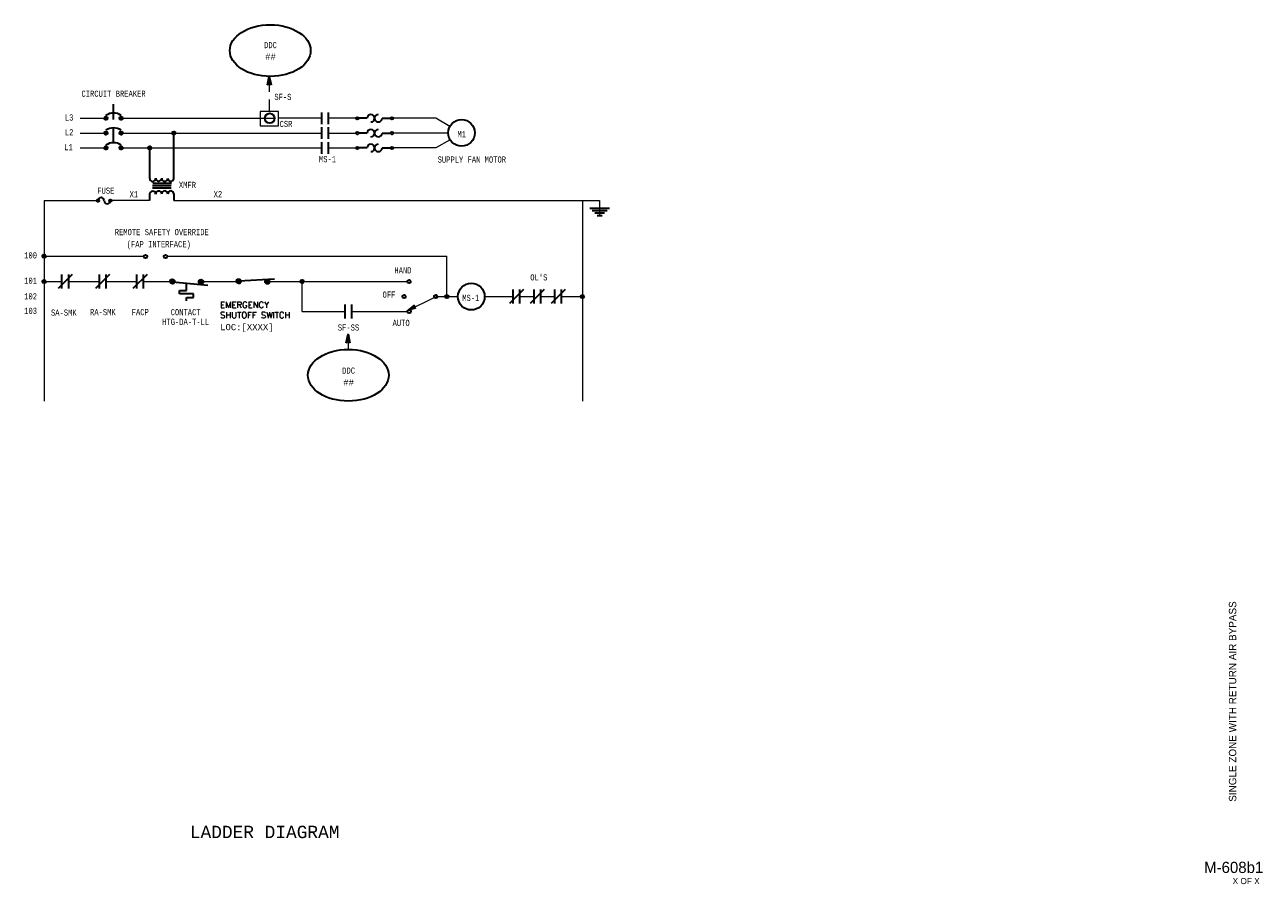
# Model space of a CAD drawing. Header units: inches. Extents: x 12.1 to 32.2, y 0.4 to 14.4.
import ezdxf
from ezdxf.enums import TextEntityAlignment as Align

# ---------------------------------------------------------------- set-up
doc = ezdxf.new("R2010")
doc.units = ezdxf.units.IN
doc.header["$MEASUREMENT"] = 0
doc.linetypes.add('HIDDEN', pattern=[0.375, 0.25, -0.125])
for name, color, linetype, lineweight in [('G-ANNO-DATA', 7, 'Continuous', 0), ('M-ANNO-SYMB', 6, 'Continuous', 30), ('M-ANNO-TEXT', 2, 'Continuous', 30), ('M-DIAG-GRPH', 6, 'Continuous', 13)]:
    doc.layers.add(name, color=color, linetype=linetype, lineweight=lineweight)
doc.styles.add('CONTROLTXT', font='monotxt.shx')
doc.styles.add('Style-LOW_RES_FILLED', font='LOW_RES_FILLED.shx')

# ---------------------------------------------------------------- blocks, each defined once
blk = doc.blocks.new('*U6')
at = {"color": 0}
for p, q in [((10.485, 6.959), (10.556, 7.03)), ((10.485, 6.959), (10.555, 7.03)), ((10.485, 6.96), (10.555, 7.03)), ((10.485, 6.961), (10.554, 7.03)), ((10.485, 6.962), (10.553, 7.03)), ((10.485, 6.963), (10.552, 7.03)), ((10.485, 6.964), (10.551, 7.03)), ((10.485, 6.964), (10.551, 7.03)), ((10.485, 6.965), (10.55, 7.03)), ((10.485, 6.966), (10.549, 7.03)), ((10.485, 6.967), (10.548, 7.03)), ((10.485, 6.968), (10.547, 7.03)), ((10.485, 6.969), (10.546, 7.03)), ((10.485, 6.97), (10.545, 7.03)), ((10.485, 6.971), (10.544, 7.03)), ((10.485, 6.972), (10.543, 7.03)), ((10.485, 6.973), (10.542, 7.03)), ((10.485, 6.974), (10.541, 7.03)), ((10.485, 6.975), (10.54, 7.03)), ((10.485, 6.958), (10.557, 7.029)), ((10.485, 6.976), (10.539, 7.029)), ((10.486, 6.953), (10.562, 7.029)), ((10.486, 6.954), (10.561, 7.029)), ((10.486, 6.955), (10.56, 7.029)), ((10.486, 6.956), (10.559, 7.029)), ((10.486, 6.956), (10.559, 7.029)), ((10.486, 6.957), (10.558, 7.029)), ((10.486, 6.977), (10.538, 7.029)), ((10.486, 6.978), (10.537, 7.029)), ((10.486, 6.979), (10.536, 7.029)), ((10.486, 6.98), (10.535, 7.029)), ((10.486, 6.953), (10.562, 7.028)), ((10.486, 6.981), (10.534, 7.028)), ((10.487, 6.949), (10.566, 7.028)), ((10.487, 6.95), (10.565, 7.028)), ((10.487, 6.951), (10.564, 7.028)), ((10.487, 6.951), (10.564, 7.028)), ((10.487, 6.952), (10.563, 7.028)), ((10.487, 6.982), (10.533, 7.028)), ((10.487, 6.983), (10.532, 7.028)), ((10.487, 6.985), (10.53, 7.027)), ((10.488, 6.946), (10.569, 7.027)), ((10.488, 6.947), (10.568, 7.027)), ((10.488, 6.947), (10.568, 7.027)), ((10.488, 6.948), (10.567, 7.027)), ((10.488, 6.949), (10.566, 7.027)), ((10.488, 6.986), (10.529, 7.027)), ((10.488, 6.987), (10.528, 7.027)), ((10.489, 6.943), (10.572, 7.026)), ((10.489, 6.944), (10.571, 7.026)), ((10.489, 6.945), (10.57, 7.026)), ((10.489, 6.945), (10.57, 7.026)), ((10.489, 6.989), (10.526, 7.026)), ((10.489, 6.99), (10.525, 7.026)), ((10.49, 6.941), (10.574, 7.025)), ((10.49, 6.942), (10.573, 7.025)), ((10.49, 6.943), (10.572, 7.025)), ((10.49, 6.992), (10.523, 7.025)), ((10.49, 6.941), (10.574, 7.024)), ((10.491, 6.939), (10.576, 7.024)), ((10.491, 6.94), (10.575, 7.024)), ((10.491, 6.94), (10.575, 7.024)), ((10.491, 6.993), (10.522, 7.024)), ((10.491, 6.995), (10.52, 7.024)), ((10.492, 6.937), (10.578, 7.023)), ((10.492, 6.938), (10.577, 7.023)), ((10.492, 6.938), (10.577, 7.023)), ((10.492, 6.997), (10.518, 7.023)), ((10.492, 6.937), (10.578, 7.022)), ((10.493, 6.936), (10.579, 7.022)), ((10.493, 6.936), (10.579, 7.022)), ((10.493, 6.935), (10.58, 7.021)), ((10.493, 6.999), (10.516, 7.021)), ((10.494, 6.934), (10.581, 7.021)), ((10.494, 6.934), (10.581, 7.021)), ((10.494, 6.933), (10.582, 7.02)), ((10.495, 6.932), (10.583, 7.02)), ((10.495, 6.933), (10.582, 7.02)), ((10.495, 7.001), (10.514, 7.02)), ((10.495, 6.932), (10.583, 7.019)), ((10.496, 6.931), (10.584, 7.019)), ((10.496, 6.931), (10.584, 7.019)), ((10.497, 6.929), (10.586, 7.018)), ((10.497, 6.93), (10.585, 7.018)), ((10.497, 6.93), (10.585, 7.018)), ((10.497, 7.004), (10.511, 7.018)), ((10.498, 6.928), (10.587, 7.017)), ((10.498, 6.929), (10.586, 7.017)), ((10.498, 6.928), (10.587, 7.016)), ((10.499, 6.927), (10.588, 7.016)), ((10.499, 6.927), (10.588, 7.016)), ((10.5, 6.926), (10.589, 7.015)), ((10.5, 6.926), (10.589, 7.015)), ((10.5, 7.008), (10.507, 7.015)), ((10.5, 6.925), (10.59, 7.014)), ((10.501, 6.924), (10.591, 7.014)), ((10.501, 6.925), (10.59, 7.014)), ((10.502, 6.923), (10.592, 7.013)), ((10.502, 6.924), (10.591, 7.013)), ((10.503, 6.922), (10.593, 7.012)), ((10.503, 6.923), (10.592, 7.012)), ((10.503, 6.922), (10.593, 7.011)), ((10.504, 6.921), (10.594, 7.011)), ((10.504, 6.922), (10.593, 7.011)), ((10.505, 6.92), (10.595, 7.01)), ((10.505, 6.921), (10.594, 7.01)), ((10.506, 6.919), (10.596, 7.009)), ((10.506, 6.92), (10.595, 7.009)), ((10.507, 6.919), (10.596, 7.008)), ((10.507, 6.919), (10.596, 7.008)), ((10.508, 6.918), (10.597, 7.007)), ((10.508, 6.918), (10.597, 7.007)), ((10.509, 6.917), (10.598, 7.006)), ((10.509, 6.917), (10.598, 7.006)), ((10.51, 6.916), (10.599, 7.005)), ((10.51, 6.917), (10.598, 7.005)), ((10.511, 6.915), (10.599, 7.004)), ((10.511, 6.916), (10.599, 7.004)), ((10.512, 6.915), (10.6, 7.003)), ((10.512, 6.915), (10.6, 7.003)), ((10.513, 6.914), (10.601, 7.002)), ((10.513, 6.914), (10.601, 7.002)), ((10.514, 6.913), (10.602, 7.001)), ((10.514, 6.914), (10.601, 7.001)), ((10.515, 6.913), (10.602, 7)), ((10.515, 6.913), (10.602, 7)), ((10.516, 6.912), (10.603, 6.999)), ((10.516, 6.912), (10.603, 6.998)), ((10.517, 6.912), (10.603, 6.998)), ((10.518, 6.911), (10.604, 6.997)), ((10.518, 6.911), (10.604, 6.997)), ((10.519, 6.91), (10.604, 6.996)), ((10.519, 6.911), (10.604, 6.996)), ((10.52, 6.91), (10.605, 6.995)), ((10.52, 6.91), (10.605, 6.994)), ((10.521, 6.91), (10.605, 6.994)), ((10.522, 6.909), (10.606, 6.993)), ((10.522, 6.909), (10.606, 6.993)), ((10.523, 6.909), (10.606, 6.992)), ((10.524, 6.908), (10.607, 6.991)), ((10.524, 6.908), (10.606, 6.991)), ((10.525, 6.908), (10.607, 6.99)), ((10.525, 6.908), (10.607, 6.99)), ((10.526, 6.907), (10.607, 6.989)), ((10.527, 6.907), (10.608, 6.988)), ((10.527, 6.907), (10.608, 6.988)), ((10.528, 6.907), (10.608, 6.987)), ((10.529, 6.906), (10.609, 6.986)), ((10.529, 6.907), (10.608, 6.986)), ((10.53, 6.906), (10.609, 6.985)), ((10.531, 6.906), (10.609, 6.984)), ((10.531, 6.906), (10.609, 6.984)), ((10.532, 6.906), (10.609, 6.983)), ((10.533, 6.905), (10.61, 6.982)), ((10.534, 6.905), (10.61, 6.981)), ((10.534, 6.905), (10.61, 6.981)), ((10.535, 6.905), (10.61, 6.98)), ((10.536, 6.905), (10.61, 6.979)), ((10.536, 6.905), (10.61, 6.978)), ((10.537, 6.904), (10.61, 6.978)), ((10.538, 6.904), (10.611, 6.977)), ((10.539, 6.904), (10.611, 6.976)), ((10.539, 6.904), (10.611, 6.975)), ((10.54, 6.904), (10.611, 6.975)), ((10.541, 6.904), (10.611, 6.974)), ((10.542, 6.904), (10.611, 6.973)), ((10.543, 6.904), (10.611, 6.972)), ((10.543, 6.904), (10.611, 6.971)), ((10.544, 6.904), (10.611, 6.971)), ((10.545, 6.904), (10.611, 6.97)), ((10.546, 6.904), (10.611, 6.969)), ((10.547, 6.903), (10.611, 6.968)), ((10.548, 6.903), (10.611, 6.967)), ((10.549, 6.903), (10.611, 6.966)), ((10.549, 6.903), (10.611, 6.965)), ((10.55, 6.904), (10.611, 6.965)), ((10.551, 6.904), (10.611, 6.964)), ((10.552, 6.904), (10.611, 6.963)), ((10.553, 6.904), (10.611, 6.962)), ((10.554, 6.904), (10.611, 6.961)), ((10.555, 6.904), (10.611, 6.96)), ((10.556, 6.904), (10.611, 6.959)), ((10.557, 6.904), (10.611, 6.958)), ((10.558, 6.904), (10.611, 6.957)), ((10.559, 6.904), (10.61, 6.956)), ((10.56, 6.905), (10.61, 6.955)), ((10.562, 6.905), (10.61, 6.953)), ((10.563, 6.905), (10.61, 6.952)), ((10.564, 6.905), (10.609, 6.951)), ((10.565, 6.906), (10.609, 6.95)), ((10.566, 6.906), (10.609, 6.949)), ((10.568, 6.907), (10.608, 6.947)), ((10.569, 6.907), (10.608, 6.946)), ((10.57, 6.907), (10.607, 6.945)), ((10.572, 6.908), (10.607, 6.943)), ((10.573, 6.909), (10.606, 6.942)), ((10.575, 6.909), (10.606, 6.94)), ((10.577, 6.91), (10.605, 6.938)), ((10.578, 6.911), (10.604, 6.937)), ((10.58, 6.912), (10.603, 6.935)), ((10.583, 6.914), (10.601, 6.932)), ((10.586, 6.916), (10.599, 6.929)), ((10.59, 6.92), (10.595, 6.925))]:
    blk.add_line(p, q, dxfattribs=at)
blk = doc.blocks.new('*U5')
at = {"color": 0}
for p, q in [((9.596, 6.971), (9.663, 7.039)), ((9.596, 6.972), (9.662, 7.039)), ((9.596, 6.973), (9.661, 7.039)), ((9.596, 6.974), (9.66, 7.039)), ((9.596, 6.975), (9.66, 7.039)), ((9.596, 6.976), (9.659, 7.039)), ((9.596, 6.977), (9.658, 7.039)), ((9.596, 6.977), (9.657, 7.039)), ((9.596, 6.978), (9.656, 7.039)), ((9.596, 6.979), (9.655, 7.039)), ((9.596, 6.966), (9.669, 7.038)), ((9.596, 6.967), (9.668, 7.038)), ((9.596, 6.967), (9.667, 7.038)), ((9.596, 6.968), (9.666, 7.038)), ((9.596, 6.969), (9.665, 7.038)), ((9.596, 6.97), (9.665, 7.038)), ((9.596, 6.971), (9.664, 7.038)), ((9.596, 6.98), (9.654, 7.038)), ((9.596, 6.981), (9.653, 7.038)), ((9.596, 6.982), (9.652, 7.038)), ((9.596, 6.983), (9.651, 7.038)), ((9.596, 6.984), (9.65, 7.038)), ((9.596, 6.985), (9.649, 7.038)), ((9.597, 6.964), (9.671, 7.038)), ((9.597, 6.964), (9.67, 7.038)), ((9.597, 6.965), (9.669, 7.038)), ((9.597, 6.986), (9.648, 7.038)), ((9.597, 6.987), (9.647, 7.038)), ((9.597, 6.961), (9.674, 7.037)), ((9.597, 6.961), (9.673, 7.037)), ((9.597, 6.962), (9.672, 7.037)), ((9.597, 6.963), (9.672, 7.037)), ((9.597, 6.989), (9.646, 7.037)), ((9.597, 6.99), (9.645, 7.037)), ((9.598, 6.959), (9.675, 7.037)), ((9.598, 6.96), (9.674, 7.037)), ((9.598, 6.991), (9.644, 7.037)), ((9.598, 6.957), (9.677, 7.036)), ((9.598, 6.958), (9.677, 7.036)), ((9.598, 6.959), (9.676, 7.036)), ((9.598, 6.992), (9.642, 7.036)), ((9.598, 6.993), (9.641, 7.036)), ((9.599, 6.956), (9.679, 7.036)), ((9.599, 6.956), (9.678, 7.036)), ((9.599, 6.995), (9.64, 7.036)), ((9.599, 6.954), (9.681, 7.035)), ((9.599, 6.954), (9.68, 7.035)), ((9.599, 6.955), (9.679, 7.035)), ((9.599, 6.996), (9.639, 7.035)), ((9.6, 6.953), (9.681, 7.035)), ((9.6, 6.997), (9.637, 7.035)), ((9.6, 6.951), (9.683, 7.034)), ((9.6, 6.952), (9.682, 7.034)), ((9.6, 6.953), (9.682, 7.034)), ((9.6, 6.999), (9.636, 7.034)), ((9.601, 6.951), (9.684, 7.034)), ((9.601, 7), (9.634, 7.034)), ((9.601, 6.949), (9.685, 7.033)), ((9.601, 6.95), (9.684, 7.033)), ((9.601, 7.002), (9.633, 7.033)), ((9.602, 6.948), (9.686, 7.033)), ((9.602, 6.949), (9.686, 7.033)), ((9.602, 6.947), (9.687, 7.032)), ((9.602, 6.948), (9.687, 7.032)), ((9.602, 7.003), (9.631, 7.032)), ((9.603, 6.946), (9.688, 7.032)), ((9.603, 6.945), (9.689, 7.031)), ((9.603, 6.946), (9.689, 7.031)), ((9.603, 7.005), (9.629, 7.031)), ((9.604, 6.945), (9.69, 7.031)), ((9.604, 6.944), (9.691, 7.03)), ((9.604, 6.944), (9.69, 7.03)), ((9.604, 7.007), (9.627, 7.03)), ((9.605, 6.943), (9.691, 7.03)), ((9.605, 6.942), (9.692, 7.029)), ((9.605, 6.942), (9.692, 7.029)), ((9.606, 6.941), (9.693, 7.029)), ((9.606, 7.009), (9.625, 7.029)), ((9.606, 6.94), (9.694, 7.028)), ((9.606, 6.941), (9.694, 7.028)), ((9.607, 6.94), (9.695, 7.028)), ((9.607, 6.939), (9.696, 7.027)), ((9.607, 6.939), (9.695, 7.027)), ((9.608, 6.938), (9.696, 7.027)), ((9.608, 7.012), (9.622, 7.027)), ((9.608, 6.938), (9.697, 7.026)), ((9.609, 6.937), (9.697, 7.026)), ((9.609, 6.936), (9.698, 7.025)), ((9.609, 6.937), (9.698, 7.025)), ((9.61, 6.936), (9.699, 7.025)), ((9.61, 6.935), (9.7, 7.024)), ((9.61, 6.935), (9.699, 7.024)), ((9.611, 6.934), (9.7, 7.024)), ((9.611, 7.016), (9.618, 7.024)), ((9.611, 6.934), (9.701, 7.023)), ((9.612, 6.933), (9.701, 7.023)), ((9.612, 6.933), (9.702, 7.022)), ((9.613, 6.932), (9.702, 7.022)), ((9.613, 6.931), (9.703, 7.021)), ((9.613, 6.932), (9.702, 7.021)), ((9.614, 6.931), (9.703, 7.021)), ((9.614, 6.931), (9.704, 7.02)), ((9.615, 6.93), (9.704, 7.02)), ((9.615, 6.93), (9.705, 7.019)), ((9.616, 6.929), (9.705, 7.019)), ((9.616, 6.929), (9.706, 7.018)), ((9.617, 6.928), (9.706, 7.018)), ((9.617, 6.928), (9.707, 7.017)), ((9.617, 6.928), (9.706, 7.017)), ((9.618, 6.927), (9.708, 7.016)), ((9.618, 6.927), (9.707, 7.016)), ((9.619, 6.926), (9.708, 7.015)), ((9.619, 6.926), (9.708, 7.015)), ((9.62, 6.925), (9.709, 7.014)), ((9.62, 6.926), (9.709, 7.014)), ((9.621, 6.924), (9.71, 7.013)), ((9.621, 6.925), (9.71, 7.013)), ((9.622, 6.924), (9.711, 7.012)), ((9.622, 6.924), (9.71, 7.012)), ((9.623, 6.923), (9.711, 7.011)), ((9.623, 6.923), (9.711, 7.011)), ((9.624, 6.923), (9.712, 7.01)), ((9.625, 6.922), (9.712, 7.01)), ((9.625, 6.922), (9.712, 7.009)), ((9.626, 6.922), (9.713, 7.009)), ((9.626, 6.921), (9.713, 7.008)), ((9.627, 6.921), (9.713, 7.008)), ((9.627, 6.921), (9.714, 7.007)), ((9.628, 6.92), (9.714, 7.007)), ((9.628, 6.92), (9.714, 7.006)), ((9.629, 6.92), (9.715, 7.005)), ((9.63, 6.919), (9.715, 7.005)), ((9.63, 6.919), (9.715, 7.004)), ((9.631, 6.919), (9.716, 7.004)), ((9.631, 6.918), (9.716, 7.003)), ((9.632, 6.918), (9.716, 7.002)), ((9.633, 6.918), (9.716, 7.002)), ((9.633, 6.918), (9.717, 7.001)), ((9.634, 6.917), (9.717, 7.001)), ((9.634, 6.917), (9.717, 7)), ((9.635, 6.917), (9.718, 6.999)), ((9.636, 6.917), (9.718, 6.999)), ((9.636, 6.916), (9.718, 6.998)), ((9.637, 6.916), (9.718, 6.997)), ((9.638, 6.916), (9.719, 6.997)), ((9.638, 6.916), (9.719, 6.996)), ((9.639, 6.915), (9.719, 6.996)), ((9.64, 6.915), (9.719, 6.995)), ((9.64, 6.915), (9.719, 6.994)), ((9.641, 6.915), (9.72, 6.994)), ((9.642, 6.915), (9.72, 6.993)), ((9.642, 6.914), (9.72, 6.992)), ((9.643, 6.914), (9.72, 6.991)), ((9.644, 6.914), (9.72, 6.991)), ((9.644, 6.914), (9.721, 6.99)), ((9.645, 6.914), (9.721, 6.989)), ((9.646, 6.913), (9.721, 6.989)), ((9.647, 6.913), (9.721, 6.988)), ((9.647, 6.913), (9.721, 6.987)), ((9.648, 6.913), (9.721, 6.986)), ((9.649, 6.913), (9.721, 6.986)), ((9.65, 6.913), (9.722, 6.985)), ((9.65, 6.913), (9.722, 6.984)), ((9.651, 6.913), (9.722, 6.983)), ((9.652, 6.913), (9.722, 6.983)), ((9.653, 6.912), (9.722, 6.982)), ((9.653, 6.912), (9.722, 6.981)), ((9.654, 6.912), (9.722, 6.98)), ((9.655, 6.912), (9.722, 6.979)), ((9.656, 6.912), (9.722, 6.978)), ((9.657, 6.912), (9.722, 6.978)), ((9.658, 6.912), (9.722, 6.977)), ((9.659, 6.912), (9.722, 6.976)), ((9.659, 6.912), (9.722, 6.975)), ((9.66, 6.912), (9.722, 6.974)), ((9.661, 6.912), (9.722, 6.973)), ((9.662, 6.912), (9.722, 6.972)), ((9.663, 6.912), (9.722, 6.971)), ((9.664, 6.912), (9.722, 6.97)), ((9.665, 6.912), (9.722, 6.969)), ((9.666, 6.912), (9.722, 6.968)), ((9.667, 6.913), (9.722, 6.967)), ((9.668, 6.913), (9.722, 6.966)), ((9.669, 6.913), (9.721, 6.965)), ((9.67, 6.913), (9.721, 6.964)), ((9.671, 6.913), (9.721, 6.963)), ((9.672, 6.914), (9.721, 6.962)), ((9.673, 6.914), (9.721, 6.961)), ((9.675, 6.914), (9.72, 6.96)), ((9.676, 6.914), (9.72, 6.959)), ((9.677, 6.915), (9.72, 6.957)), ((9.678, 6.915), (9.719, 6.956)), ((9.68, 6.916), (9.719, 6.955)), ((9.681, 6.916), (9.718, 6.953)), ((9.683, 6.917), (9.718, 6.952)), ((9.684, 6.917), (9.717, 6.95)), ((9.686, 6.918), (9.716, 6.949)), ((9.687, 6.919), (9.716, 6.947)), ((9.689, 6.92), (9.715, 6.945)), ((9.691, 6.921), (9.713, 6.943)), ((9.694, 6.922), (9.712, 6.941)), ((9.696, 6.924), (9.71, 6.938)), ((9.701, 6.928), (9.706, 6.933))]:
    blk.add_line(p, q, dxfattribs=at)

msp = doc.modelspace()

# ---------------------------------------------------------------- linework, layer by layer
at = {"layer": 'M-ANNO-SYMB'}
for p, q in [((16.023, 13.376), (16.053, 13.514)), ((16.068, 13.442), (16.029, 13.403)), ((16.066, 13.451), (16.032, 13.417)), ((16.064, 13.46), (16.035, 13.43)), ((16.063, 13.468), (16.038, 13.443)), ((16.074, 13.414), (16.039, 13.449)), ((16.061, 13.477), (16.041, 13.457)), ((16.071, 13.427), (16.041, 13.458)), ((16.069, 13.441), (16.043, 13.467)), ((16.059, 13.486), (16.044, 13.47)), ((16.066, 13.454), (16.045, 13.475)), ((16.057, 13.494), (16.046, 13.483)), ((16.063, 13.467), (16.046, 13.484)), ((16.06, 13.481), (16.048, 13.492)), ((16.055, 13.503), (16.049, 13.497)), ((16.057, 13.494), (16.05, 13.501)), ((16.054, 13.511), (16.052, 13.51)), ((16.054, 13.507), (16.052, 13.51)), ((16.053, 13.514), (16.083, 13.376)), ((16.053, 13.391), (16.023, 13.376)), ((16.072, 13.425), (16.024, 13.377)), ((16.027, 13.378), (16.024, 13.38)), ((16.07, 13.434), (16.026, 13.39)), ((16.034, 13.381), (16.026, 13.389)), ((16.041, 13.385), (16.028, 13.398)), ((16.048, 13.388), (16.03, 13.406)), ((16.059, 13.388), (16.032, 13.415)), ((16.08, 13.377), (16.034, 13.423)), ((16.08, 13.387), (16.035, 13.432)), ((16.077, 13.401), (16.037, 13.441)), ((16.074, 13.417), (16.043, 13.386)), ((16.083, 13.376), (16.053, 13.391)), ((16.076, 13.408), (16.056, 13.389)), ((16.077, 13.399), (16.064, 13.385)), ((16.079, 13.391), (16.071, 13.382)), ((16.081, 13.382), (16.077, 13.378)), ((16.896, 12.93), (16.896, 12.743)), ((17.01, 12.743), (17.01, 12.931)), ((16.896, 12.691), (16.896, 12.503)), ((17.01, 12.503), (17.01, 12.691)), ((16.896, 12.451), (16.896, 12.263)), ((17.01, 12.263), (17.01, 12.451)), ((12.86, 10.308), (12.632, 10.079)), ((12.689, 10.308), (12.689, 10.079)), ((12.803, 10.079), (12.803, 10.308)), ((13.466, 10.308), (13.238, 10.079)), ((13.295, 10.308), (13.295, 10.079)), ((13.409, 10.079), (13.409, 10.308)), ((14.072, 10.308), (13.844, 10.079)), ((13.901, 10.308), (13.901, 10.079)), ((14.015, 10.079), (14.015, 10.308)), ((15.562, 10.203), (16.136, 10.238)), ((14.487, 10.189), (15.059, 10.137)), ((14.597, 9.993), (14.597, 10.05)), ((14.597, 10.05), (14.712, 10.05)), ((14.712, 10.05), (14.712, 10.169)), ((20.171, 10.063), (19.942, 9.835)), ((19.999, 10.063), (19.999, 9.835)), ((20.114, 9.835), (20.114, 10.063)), ((20.508, 10.063), (20.28, 9.835)), ((20.337, 10.063), (20.337, 9.835)), ((20.451, 9.835), (20.451, 10.063)), ((20.845, 10.063), (20.617, 9.835)), ((20.674, 10.063), (20.674, 9.835)), ((20.788, 9.835), (20.788, 10.063)), ((14.826, 9.993), (14.597, 9.993)), ((14.712, 9.879), (14.712, 9.936)), ((14.712, 9.936), (14.826, 9.936)), ((14.826, 9.936), (14.826, 9.993)), ((17.276, 9.821), (17.276, 9.593)), ((17.39, 9.593), (17.39, 9.821)), ((17.298, 9.203), (17.328, 9.341)), ((17.347, 9.253), (17.299, 9.204)), ((17.345, 9.261), (17.301, 9.217)), ((17.343, 9.27), (17.304, 9.231)), ((17.323, 9.216), (17.305, 9.234)), ((17.341, 9.278), (17.307, 9.244)), ((17.334, 9.215), (17.307, 9.242)), ((17.355, 9.205), (17.309, 9.251)), ((17.34, 9.287), (17.31, 9.257)), ((17.355, 9.215), (17.31, 9.259)), ((17.352, 9.228), (17.312, 9.268)), ((17.338, 9.296), (17.313, 9.271)), ((17.349, 9.241), (17.314, 9.277)), ((17.336, 9.304), (17.316, 9.284)), ((17.346, 9.255), (17.316, 9.285)), ((17.344, 9.268), (17.318, 9.294)), ((17.349, 9.244), (17.318, 9.213)), ((17.334, 9.313), (17.319, 9.297)), ((17.341, 9.281), (17.32, 9.303)), ((17.332, 9.322), (17.321, 9.311)), ((17.338, 9.295), (17.322, 9.311)), ((17.335, 9.308), (17.323, 9.32)), ((17.33, 9.33), (17.324, 9.324)), ((17.332, 9.321), (17.325, 9.328)), ((17.329, 9.339), (17.327, 9.337)), ((17.329, 9.335), (17.327, 9.337)), ((17.328, 9.341), (17.358, 9.203)), ((17.351, 9.235), (17.332, 9.216)), ((17.328, 9.218), (17.298, 9.203)), ((17.302, 9.205), (17.299, 9.208)), ((17.309, 9.208), (17.301, 9.216)), ((17.316, 9.212), (17.303, 9.225)), ((17.358, 9.203), (17.328, 9.218)), ((17.353, 9.227), (17.339, 9.213)), ((17.354, 9.218), (17.346, 9.209)), ((17.356, 9.209), (17.353, 9.206))]:
    msp.add_line(p, q, dxfattribs=at)
at = {"layer": 'M-ANNO-SYMB', "linetype": 'HIDDEN'}
msp.add_line((13.53, 12.442), (13.53, 13.102), dxfattribs=at)
at = {"layer": 'M-ANNO-SYMB', "linetype": 'Continuous'}
for p, q in [((13.381, 12.845), (13.398, 12.863)), ((13.381, 12.829), (13.415, 12.863)), ((13.381, 12.846), (13.415, 12.812)), ((13.388, 12.818), (13.426, 12.856)), ((13.388, 12.856), (13.426, 12.818)), ((13.398, 12.863), (13.432, 12.828)), ((13.398, 12.812), (13.432, 12.846)), ((13.415, 12.863), (13.432, 12.845)), ((13.627, 12.829), (13.661, 12.863)), ((13.627, 12.845), (13.644, 12.863)), ((13.627, 12.846), (13.661, 12.812)), ((13.634, 12.818), (13.672, 12.856)), ((13.634, 12.856), (13.672, 12.818)), ((13.644, 12.863), (13.678, 12.828)), ((13.644, 12.812), (13.678, 12.846)), ((13.661, 12.863), (13.678, 12.845)), ((13.381, 12.829), (13.398, 12.812)), ((13.415, 12.812), (13.432, 12.829)), ((13.627, 12.829), (13.644, 12.812)), ((13.661, 12.812), (13.678, 12.829)), ((17.639, 12.837), (17.499, 12.837)), ((17.879, 12.837), (18.019, 12.837)), ((13.381, 12.605), (13.398, 12.623)), ((13.381, 12.589), (13.415, 12.623)), ((13.381, 12.606), (13.415, 12.572)), ((13.381, 12.589), (13.398, 12.572)), ((13.388, 12.578), (13.426, 12.616)), ((13.388, 12.616), (13.426, 12.578)), ((13.398, 12.623), (13.432, 12.588)), ((13.398, 12.572), (13.432, 12.606)), ((13.415, 12.623), (13.432, 12.605)), ((13.415, 12.572), (13.432, 12.589)), ((13.627, 12.589), (13.661, 12.623)), ((13.627, 12.605), (13.644, 12.623)), ((13.627, 12.606), (13.661, 12.572)), ((13.627, 12.589), (13.644, 12.572)), ((13.634, 12.578), (13.672, 12.616)), ((13.634, 12.616), (13.672, 12.578)), ((13.644, 12.623), (13.678, 12.588)), ((13.644, 12.572), (13.678, 12.606)), ((13.661, 12.623), (13.678, 12.605)), ((13.661, 12.572), (13.678, 12.589)), ((14.48, 12.605), (14.497, 12.623)), ((14.48, 12.589), (14.514, 12.623)), ((14.48, 12.606), (14.514, 12.572)), ((14.48, 12.589), (14.497, 12.572)), ((14.486, 12.578), (14.524, 12.616)), ((14.486, 12.616), (14.524, 12.578)), ((14.497, 12.623), (14.531, 12.588)), ((14.497, 12.572), (14.531, 12.606)), ((14.505, 11.864), (14.505, 12.597)), ((14.513, 12.623), (14.531, 12.605)), ((14.514, 12.572), (14.531, 12.589)), ((17.639, 12.597), (17.499, 12.597)), ((17.879, 12.597), (18.019, 12.597)), ((13.381, 12.365), (13.398, 12.383)), ((13.381, 12.349), (13.415, 12.383)), ((13.381, 12.366), (13.415, 12.332)), ((13.381, 12.349), (13.398, 12.332)), ((13.388, 12.338), (13.426, 12.376)), ((13.388, 12.376), (13.426, 12.338)), ((13.398, 12.383), (13.432, 12.348)), ((13.398, 12.332), (13.432, 12.366)), ((13.415, 12.383), (13.432, 12.365)), ((13.415, 12.332), (13.432, 12.349)), ((13.627, 12.349), (13.661, 12.383)), ((13.627, 12.365), (13.644, 12.383)), ((13.627, 12.366), (13.661, 12.332)), ((13.627, 12.349), (13.644, 12.332)), ((13.634, 12.338), (13.672, 12.376)), ((13.634, 12.376), (13.672, 12.338)), ((13.644, 12.383), (13.678, 12.348)), ((13.644, 12.332), (13.678, 12.366)), ((13.661, 12.383), (13.678, 12.365)), ((13.661, 12.332), (13.678, 12.349)), ((14.09, 12.365), (14.107, 12.383)), ((14.09, 12.349), (14.124, 12.383)), ((14.09, 12.366), (14.124, 12.332)), ((14.09, 12.349), (14.107, 12.332)), ((14.097, 12.338), (14.135, 12.376)), ((14.097, 12.376), (14.135, 12.338)), ((14.107, 12.383), (14.141, 12.348)), ((14.107, 12.332), (14.141, 12.366)), ((14.116, 11.864), (14.116, 12.357)), ((14.124, 12.383), (14.141, 12.365)), ((14.124, 12.332), (14.141, 12.349)), ((17.639, 12.357), (17.499, 12.357)), ((17.879, 12.357), (18.019, 12.357)), ((14.463, 11.705), (14.162, 11.705)), ((14.465, 11.745), (14.163, 11.745)), ((14.467, 11.782), (14.165, 11.782)), ((13.258, 11.497), (13.283, 11.523)), ((13.258, 11.51), (13.271, 11.523)), ((13.258, 11.51), (13.283, 11.485)), ((13.258, 11.497), (13.27, 11.485)), ((13.263, 11.489), (13.291, 11.518)), ((13.263, 11.518), (13.291, 11.489)), ((13.27, 11.523), (13.296, 11.497)), ((13.27, 11.485), (13.296, 11.51)), ((13.283, 11.523), (13.296, 11.51)), ((13.283, 11.485), (13.296, 11.497)), ((13.458, 11.497), (13.483, 11.523)), ((13.458, 11.51), (13.471, 11.523)), ((13.458, 11.51), (13.483, 11.485)), ((13.458, 11.497), (13.47, 11.485)), ((13.463, 11.489), (13.491, 11.518)), ((13.463, 11.518), (13.491, 11.489)), ((13.47, 11.523), (13.496, 11.497)), ((13.47, 11.485), (13.496, 11.51)), ((13.483, 11.523), (13.496, 11.51)), ((13.483, 11.485), (13.496, 11.497)), ((14.115, 11.609), (14.115, 11.504)), ((14.505, 11.612), (14.505, 11.504)), ((21.244, 11.384), (21.564, 11.384)), ((21.284, 11.344), (21.524, 11.344)), ((21.324, 11.304), (21.484, 11.304)), ((21.364, 11.264), (21.444, 11.264)), ((12.413, 10.629), (12.379, 10.595)), ((12.397, 10.629), (12.379, 10.612)), ((12.414, 10.578), (12.379, 10.612)), ((12.397, 10.578), (12.379, 10.595)), ((12.424, 10.622), (12.386, 10.584)), ((12.424, 10.584), (12.386, 10.622)), ((12.43, 10.595), (12.396, 10.629)), ((12.43, 10.612), (12.396, 10.578)), ((12.43, 10.612), (12.413, 10.629)), ((12.431, 10.595), (12.413, 10.578)), ((12.413, 10.219), (12.379, 10.185)), ((12.397, 10.219), (12.379, 10.202)), ((12.414, 10.168), (12.379, 10.202)), ((12.397, 10.168), (12.379, 10.185)), ((12.424, 10.212), (12.386, 10.174)), ((12.424, 10.174), (12.386, 10.212)), ((12.43, 10.185), (12.396, 10.219)), ((12.43, 10.202), (12.396, 10.168)), ((12.43, 10.202), (12.413, 10.219)), ((12.431, 10.185), (12.413, 10.168)), ((16.557, 10.202), (16.575, 10.22)), ((16.592, 10.168), (16.557, 10.203)), ((16.575, 10.168), (16.557, 10.186)), ((16.558, 10.185), (16.592, 10.219)), ((16.602, 10.175), (16.564, 10.213)), ((16.564, 10.175), (16.602, 10.213)), ((16.609, 10.185), (16.574, 10.22)), ((16.575, 10.168), (16.609, 10.202)), ((16.609, 10.202), (16.591, 10.22)), ((16.591, 10.168), (16.609, 10.186)), ((21.098, 9.958), (21.116, 9.975)), ((21.098, 9.941), (21.133, 9.975)), ((21.098, 9.958), (21.132, 9.924)), ((21.098, 9.941), (21.116, 9.924)), ((21.105, 9.931), (21.143, 9.969)), ((21.105, 9.969), (21.143, 9.931)), ((21.115, 9.975), (21.149, 9.941)), ((21.115, 9.924), (21.15, 9.958)), ((21.132, 9.975), (21.15, 9.958)), ((21.132, 9.924), (21.15, 9.941)), ((18.326, 9.737), (18.317, 9.74)), ((18.323, 9.744), (18.319, 9.735)), ((18.348, 9.742), (18.328, 9.749)), ((18.34, 9.758), (18.333, 9.738)), ((18.369, 9.748), (18.339, 9.758)), ((18.357, 9.772), (18.347, 9.742)), ((18.39, 9.753), (18.351, 9.766)), ((18.375, 9.785), (18.361, 9.745)), ((18.412, 9.758), (18.362, 9.775)), ((18.397, 9.776), (18.373, 9.784)), ((18.392, 9.799), (18.375, 9.749)), ((18.397, 9.789), (18.384, 9.793)), ((18.397, 9.776), (18.389, 9.753)), ((18.397, 9.801), (18.396, 9.802)), ((18.407, 9.768), (18.403, 9.756)), ((18.417, 9.761), (18.416, 9.759))]:
    msp.add_line(p, q, dxfattribs=at)
for centre, radius in [((13.407, 12.837), 0.0269), ((13.653, 12.837), 0.0269), ((17.479, 12.837), 0.02), ((18.039, 12.837), 0.02), ((19.167, 12.6), 0.216), ((13.407, 12.597), 0.0269), ((13.653, 12.597), 0.0269), ((14.505, 12.597), 0.0269), ((17.479, 12.597), 0.02), ((18.039, 12.597), 0.02), ((13.407, 12.357), 0.0269), ((13.653, 12.357), 0.0269), ((14.116, 12.357), 0.0269), ((17.479, 12.357), 0.02), ((18.039, 12.357), 0.02), ((13.277, 11.504), 0.0202), ((13.477, 11.504), 0.0202), ((12.405, 10.603), 0.0269), ((14.048, 10.598), 0.0275), ((14.372, 10.598), 0.0275), ((12.405, 10.193), 0.0269), ((16.583, 10.194), 0.0269), ((18.318, 10.193), 0.0275), ((19.325, 9.949), 0.216), ((18.237, 9.95), 0.0275), ((18.749, 9.95), 0.0275), ((18.929, 9.95), 0.0275), ((21.124, 9.95), 0.0269), ((18.319, 9.707), 0.0275)]:
    msp.add_circle(centre, radius, dxfattribs=at)
at = {"layer": 'M-ANNO-SYMB'}
for centre, radius in [((16.059, 12.837), 0.0808), ((15.557, 10.198), 0.0362), ((14.482, 10.195), 0.0362), ((14.947, 10.188), 0.0362), ((16.022, 10.192), 0.0362)]:
    msp.add_circle(centre, radius, dxfattribs=at)
at = {"layer": 'M-ANNO-SYMB', "linetype": 'Continuous'}
for centre, radius, start, end in [((13.53, 12.705), 0.217, 55.4805, 124.5195), ((17.699, 12.837), 0.06, 270, 180), ((17.819, 12.837), 0.06, 90, 360), ((13.53, 12.465), 0.217, 55.4805, 124.5195), ((13.53, 12.465), 0.217, 55.4805, 124.5195), ((17.699, 12.597), 0.06, 270, 180), ((17.819, 12.597), 0.06, 90, 360), ((13.53, 12.225), 0.217, 55.4805, 124.5195), ((17.699, 12.357), 0.06, 270, 180), ((17.819, 12.357), 0.06, 90, 360), ((14.164, 11.864), 0.0486, 180, 359.0452), ((14.261, 11.867), 0.0486, 180, 359.0608), ((14.359, 11.866), 0.0494, 180, 359.0452), ((14.457, 11.865), 0.0486, 180, 359.0452), ((14.163, 11.609), 0.0486, 0.9548, 180), ((14.261, 11.61), 0.0486, 0.9392, 180), ((14.359, 11.611), 0.0494, 0.9548, 180), ((14.457, 11.612), 0.0486, 0.9548, 180), ((13.327, 11.504), 0.05, 0, 180), ((13.427, 11.504), 0.05, 180, 0)]:
    msp.add_arc(centre, radius, start, end, dxfattribs=at)
at = {"layer": 'M-ANNO-SYMB'}
for centre in [(16.068, 13.933), (17.334, 8.675)]:
    msp.add_ellipse(centre, major_axis=(0.655, 0), ratio=0.638644, dxfattribs=at)
for p in [(14.482, 10.195), (15.557, 10.198)]:
    msp.add_point(p, dxfattribs=at)
at = {"layer": 'M-ANNO-SYMB', "linetype": 'Continuous'}
msp.add_3dface([(18.418, 9.76), (18.307, 9.732), (18.397, 9.803), (18.397, 9.776)], dxfattribs=at)
at = {"layer": 'M-DIAG-GRPH', "linetype": 'HIDDEN'}
for p, q in [((16.053, 13.514), (16.053, 12.947)), ((17.328, 9.341), (17.328, 9.098))]:
    msp.add_line(p, q, dxfattribs=at)
at = {"layer": 'M-DIAG-GRPH', "linetype": 'Continuous'}
for p, q in [((12.991, 12.837), (13.407, 12.837)), ((13.626, 12.837), (16.139, 12.837)), ((18.75, 12.837), (18.059, 12.837)), ((18.978, 12.705), (18.75, 12.837)), ((12.991, 12.597), (13.407, 12.597)), ((13.68, 12.597), (16.896, 12.597)), ((17.01, 12.597), (17.459, 12.597)), ((18.95, 12.597), (18.059, 12.597)), ((18.981, 12.489), (18.752, 12.357)), ((12.991, 12.357), (13.407, 12.357)), ((13.68, 12.357), (16.896, 12.357)), ((17.01, 12.357), (17.459, 12.357)), ((18.752, 12.357), (18.059, 12.357)), ((12.405, 11.504), (12.405, 8.254)), ((12.405, 11.504), (13.277, 11.504)), ((14.115, 11.504), (13.477, 11.504)), ((14.505, 11.504), (21.124, 11.504)), ((21.124, 11.504), (21.124, 8.254)), ((12.405, 10.603), (14.021, 10.603)), ((14.399, 10.604), (16.907, 10.604)), ((12.405, 10.193), (12.689, 10.193)), ((12.803, 10.193), (13.295, 10.193)), ((13.409, 10.193), (13.901, 10.193)), ((14.012, 10.193), (14.445, 10.193)), ((14.982, 10.193), (15.521, 10.193)), ((16.058, 10.193), (16.567, 10.193)), ((16.583, 9.707), (16.583, 10.177)), ((16.599, 10.193), (18.291, 10.193)), ((18.307, 9.732), (18.725, 9.937)), ((18.749, 9.95), (19.109, 9.95)), ((19.541, 9.949), (19.999, 9.949)), ((20.114, 9.949), (20.337, 9.949)), ((20.451, 9.949), (20.674, 9.949)), ((20.788, 9.949), (21.124, 9.949)), ((16.583, 9.707), (17.276, 9.707)), ((16.997, 9.707), (17.276, 9.707)), ((17.39, 9.707), (18.291, 9.707))]:
    msp.add_line(p, q, dxfattribs=at)
at = {"layer": 'M-DIAG-GRPH'}
for p, q in [((16.896, 12.837), (16.203, 12.837)), ((17.459, 12.837), (17.01, 12.837)), ((16.907, 10.604), (18.929, 10.604)), ((18.929, 9.95), (18.929, 10.604))]:
    msp.add_line(p, q, dxfattribs=at)
at = {"layer": 'M-DIAG-GRPH', "linetype": 'Continuous', "flags": 128}
msp.add_lwpolyline([(21.124, 11.504), (21.404, 11.504), (21.404, 11.244)], dxfattribs=at)
at = {"layer": 'M-DIAG-GRPH'}
msp.add_3dface([(15.903, 12.715), (16.203, 12.715), (16.203, 12.947), (15.903, 12.947)], dxfattribs=at)

# ---------------------------------------------------------------- block references
at = {"layer": 'M-ANNO-SYMB', "linetype": 'Continuous', "xscale": 0.5718412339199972, "yscale": 0.5718412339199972, "zscale": 0.5718412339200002}
for name, p in [('*U5', (10.033, 6.209)), ('*U5', (8.958, 6.206)), ('*U6', (8.915, 6.204)), ('*U6', (9.99, 6.208))]:
    msp.add_blockref(name, p, dxfattribs=at)

# ---------------------------------------------------------------- texts
at = {"layer": 'G-ANNO-DATA', "color": 7, "linetype": 'Continuous', "lineweight": 0, "style": 'Style-LOW_RES_FILLED'}
msp.add_text('SINGLE ZONE WITH RETURN AIR BYPASS', height=0.12, rotation=90, dxfattribs=at).set_placement((31.657, 3.392), align=Align.MIDDLE_CENTER)
msp.add_text('M-608b1', height=0.1815, dxfattribs=at).set_placement((31.675, 0.706), align=Align.MIDDLE_CENTER)
msp.add_text('X OF X', height=0.1, dxfattribs=at).set_placement((31.658, 0.535), align=Align.TOP_LEFT)
at = {"layer": 'M-ANNO-TEXT', "linetype": 'Continuous', "style": 'CONTROLTXT', "width": 0.8}
for s, p in [('DDC', (16.072, 13.972)), ('CIRCUIT BREAKER', (13.53, 13.185)), ('SF-S', (16.273, 13.133)), ('CSR', (16.324, 12.695)), ('M1', (19.169, 12.53)), ('MS-1', (16.996, 12.125)), ('(FAP INTERFACE)', (14.263, 10.748)), ('MS-1', (19.317, 9.879)), ('SA-SMK', (12.724, 9.64)), ('RA-SMK', (13.357, 9.648)), ('FACP', (13.963, 9.648)), ('CONTACT', (14.698, 9.647)), ('HTG-DA-T-LL', (14.698, 9.491)), ('SF-SS', (17.336, 9.399)), ('DDC', (17.338, 8.701))]:
    msp.add_text(s, height=0.1, dxfattribs=at).set_placement(p, align=Align.CENTER)
at = {"layer": 'M-ANNO-TEXT', "linetype": 'Continuous', "style": 'CONTROLTXT'}
for s, height, p in [('##', 0.1, (16.072, 13.783)), ('##', 0.1, (17.338, 8.512)), ('LADDER DIAGRAM', 0.2, (15.978, 1.18))]:
    msp.add_text(s, height=height, dxfattribs=at).set_placement(p, align=Align.CENTER)
at = {"layer": 'M-ANNO-TEXT', "linetype": 'Continuous', "style": 'CONTROLTXT', "width": 0.8}
for s, p in [('L3', (12.88, 12.8)), ('L2', (12.88, 12.56)), ('L1', (12.869, 12.32))]:
    msp.add_text(s, height=0.1, dxfattribs=at).set_placement(p, align=Align.RIGHT)
for s, p in [('SUPPLY FAN MOTOR', (18.78, 12.119)), ('FUSE', (13.267, 11.615)), ('X1', (13.79, 11.557)), ('XMFR', (14.588, 11.708)), ('X2', (15.151, 11.557)), ('REMOTE SAFETY OVERRIDE', (13.55, 10.944)), ('100', (12.082, 10.567)), ('101', (12.082, 10.157)), ('HAND', (18.08, 10.325)), ("OL'S", (20.281, 10.211)), ('OFF', (17.888, 9.932)), ('102', (12.082, 9.903)), ('103', (12.082, 9.668)), ('AUTO', (18.05, 9.474))]:
    msp.add_text(s, height=0.1, dxfattribs=at).set_placement(p)
at = {"layer": 'M-ANNO-TEXT', "insert": (15.257, 9.866), "char_height": 0.1, "width": 1.32205, "attachment_point": 1, "style": 'CONTROLTXT'}
msp.add_mtext('\\Fromans;EMERGENCY SHUTOFF SWITCH', dxfattribs=at)
at = {"layer": 'M-ANNO-TEXT', "insert": (15.257, 9.505), "char_height": 0.1, "attachment_point": 1, "style": 'CONTROLTXT'}
msp.add_mtext('LOC:[XXXX] ', dxfattribs=at)

doc.saveas('drawing.dxf')
